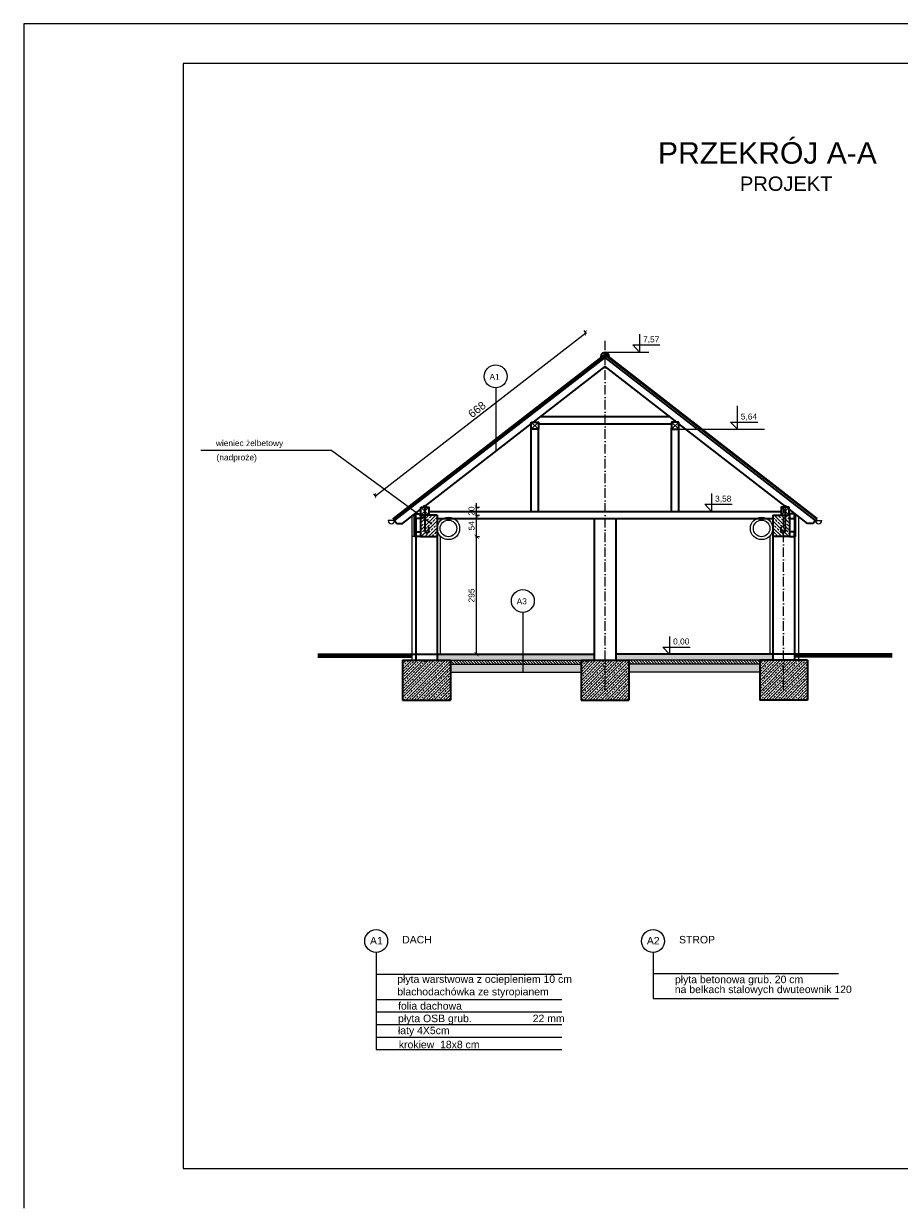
# Model space of a CAD drawing. Header units: millimetres. Extents: x 94902 to 117211, y 64708 to 93779.
# Tile 14 of 37: x 110199 to 112396, y 71671 to 74641. Entities that reach past the tile are written whole.
import ezdxf

# ---------------------------------------------------------------- set-up
doc = ezdxf.new("R2010")
doc.units = ezdxf.units.MM
doc.header["$MEASUREMENT"] = 0
doc.linetypes.add('ACAD_ISO10W100', pattern=[18.5, 12, -3, 0.5, -3])
doc.layers.get('0').update_dxf_attribs({"color": 2, "lineweight": 35})
doc.layers.get('Defpoints').update_dxf_attribs({"color": 2})
for name, color, linetype, lineweight in [('A-POJ', 7, 'Continuous', 5), ('Cienkie', 3, 'Continuous', 5), ('Grunt', 9, 'Continuous', 80), ('kreskowanie', 4, 'Continuous', 5), ('Osie', 6, 'ACAD_ISO10W100', 5), ('Wymiary', 7, 'Continuous', 5), ('ściany', 2, 'Continuous', 35), ('Średnia', 143, 'Continuous', 25)]:
    doc.layers.add(name, color=color, linetype=linetype, lineweight=lineweight)
doc.layers.add('Opisy', color=7, linetype='Continuous')
doc.styles.get("Standard").update_dxf_attribs({"font": 'arial.ttf'})
doc.dimstyles.new('ISO-25', dxfattribs={"dimtxt": 20, "dimasz": 20, "dimexe": 10, "dimexo": 5, "dimgap": 5, "dimtad": 1, "dimdsep": 46, "dimtxsty": 'Standard', "dimcen": 2.5, "dimadec": 0, "dimazin": 0, "dimtfac": 1, "dimtix": 1, "dimtmove": 0, "dimatfit": 3, "dimfxl": 1, "dimarcsym": 0})
pattern_1 = [(50, (0, 0), (7.17260183, -0.62752135), [0.75, -8.25]), (355, (0, 0), (-1.38751334, 7.52192134), [0.6, -6.6]), (100.4514, (0.598, -0.052), (5.7850938, 6.89439542), [0.6374019, -7.01142112]), (46.1842, (0, 2), (10.6724105, -1.65519014), [1.125, -12.375]), (96.6356, (0.889, 1.862), (9.34662706, 9.7411787), [0.9561029, -10.51713]), (351.1842, (0, 2), (9.34661945, 9.741186), [0.9, -9.9]), (21, (1, 1.5), (5.96907052, -4.0261889), [0.75, -8.25]), (326, (1, 1.5), (2.4331533, 7.25150045), [0.6, -6.6]), (71.4514, (1.4974, 1.1645), (8.4022263, 3.22530497), [0.6374019, -7.01142112]), (37.5, (0, 0), (0.121598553, 3.32893854), [0, -6.52, 0, -6.7, 0, -6.625]), (7.5, (0, 0), (2.63069537, 3.94411712), [0, -3.82, 0, -6.37, 0, -2.525]), (327.5, (-2.23, 0), (5.33822436, -0.22554872), [0, -2.5, 0, -7.8, 0, -10.35]), (317.5, (-3.23, 0), (5.8318617, 1.00104982), [0, -3.25, 0, -5.18, 0, -7.35])]

# ---------------------------------------------------------------- blocks, each defined once
blk = doc.blocks.new('_ArchTick')
at = {"color": 0, "linetype": 'ByBlock', "const_width": 0.15}
blk.add_lwpolyline([(-0.5, -0.5), (0.5, 0.5)], dxfattribs=at)
blk = doc.blocks.new('*D504')
at = {"layer": 'Defpoints', "color": 0, "ltscale": 2, "transparency": 16777216}
for p in [(111609.5, 73866.3), (111657.4, 73804.4), (111129.4, 73395.4)]:
    blk.add_point(p, dxfattribs=at)
at = {"layer": 'Wymiary', "color": 0, "lineweight": -2, "ltscale": 2, "transparency": 16777216}
blk.add_line((111081.5, 73457.3), (111609.5, 73866.3), dxfattribs=at)
at = {"layer": 'Wymiary', "color": 0, "lineweight": 5, "ltscale": 2, "transparency": 16777216}
for p, q in [((111611.3, 73863.9), (111605.2, 73871.8)), ((111083.3, 73455), (111077.2, 73462.9))]:
    blk.add_line(p, q, dxfattribs=at)
at = {"layer": 'Wymiary', "color": 0, "lineweight": -2, "ltscale": 2, "transparency": 16777216, "xscale": 10, "yscale": 10, "zscale": 10}
for p, rotation in [((111609.5, 73866.3), 37.75940987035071), ((111081.5, 73457.3), 217.7594098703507)]:
    blk.add_blockref('_ArchTick', p, dxfattribs=dict(at, rotation=rotation))
at = {"layer": 'Wymiary', "color": 0, "ltscale": 2, "transparency": 16777216, "insert": (111336.2, 73673.8), "char_height": 20, "attachment_point": 5, "rotation": 37.7594}
blk.add_mtext('668', dxfattribs=at)
blk = doc.blocks.new('*D501')
at = {"layer": 'Defpoints', "color": 0, "ltscale": 2, "transparency": 16777216}
for p in [(111236.4, 73355.3), (111335.2, 73355.3), (111236.4, 73060.3)]:
    blk.add_point(p, dxfattribs=at)
at = {"layer": 'Wymiary', "color": 0, "lineweight": 5, "ltscale": 2, "transparency": 16777216}
for p, q in [((111332.2, 73355.3), (111342.2, 73355.3)), ((111332.2, 73060.3), (111342.2, 73060.3))]:
    blk.add_line(p, q, dxfattribs=at)
at = {"layer": 'Wymiary', "color": 0, "lineweight": -2, "ltscale": 2, "transparency": 16777216}
blk.add_line((111335.2, 73060.3), (111335.2, 73355.3), dxfattribs=at)
at = {"layer": 'Wymiary', "color": 0, "lineweight": -2, "ltscale": 2, "transparency": 16777216, "xscale": 10, "yscale": 10, "zscale": 10}
for p, rotation in [((111335.2, 73355.3), 90), ((111335.2, 73060.3), 270)]:
    blk.add_blockref('_ArchTick', p, dxfattribs=dict(at, rotation=rotation))
at = {"layer": 'Wymiary', "color": 0, "ltscale": 2, "transparency": 16777216, "insert": (111322.6, 73207.8), "char_height": 15, "attachment_point": 5, "rotation": 90}
blk.add_mtext('295', dxfattribs=at)
blk = doc.blocks.new('*D502')
at = {"layer": 'Defpoints', "color": 0, "ltscale": 2, "transparency": 16777216}
for p in [(111236.4, 73409.3), (111335.2, 73409.3), (111236.4, 73355.3)]:
    blk.add_point(p, dxfattribs=at)
at = {"layer": 'Wymiary', "color": 0, "lineweight": 5, "ltscale": 2, "transparency": 16777216}
for p, q in [((111332.2, 73409.3), (111342.2, 73409.3)), ((111332.2, 73355.3), (111342.2, 73355.3))]:
    blk.add_line(p, q, dxfattribs=at)
at = {"layer": 'Wymiary', "color": 0, "lineweight": -2, "ltscale": 2, "transparency": 16777216}
blk.add_line((111335.2, 73355.3), (111335.2, 73409.3), dxfattribs=at)
at = {"layer": 'Wymiary', "color": 0, "lineweight": -2, "ltscale": 2, "transparency": 16777216, "xscale": 10, "yscale": 10, "zscale": 10}
for p, rotation in [((111335.2, 73409.3), 90), ((111335.2, 73355.3), 270)]:
    blk.add_blockref('_ArchTick', p, dxfattribs=dict(at, rotation=rotation))
at = {"layer": 'Wymiary', "color": 0, "ltscale": 2, "transparency": 16777216, "insert": (111322.6, 73382.3), "char_height": 15, "attachment_point": 5, "rotation": 90}
blk.add_mtext('54', dxfattribs=at)
blk = doc.blocks.new('*D503')
at = {"layer": 'Defpoints', "color": 0, "ltscale": 2, "transparency": 16777216}
for p in [(111215.4, 73429.3), (111335.2, 73429.3), (111236.4, 73409.3)]:
    blk.add_point(p, dxfattribs=at)
at = {"layer": 'Wymiary', "color": 0, "lineweight": 5, "ltscale": 2, "transparency": 16777216}
for p, q in [((111332.2, 73429.3), (111342.2, 73429.3)), ((111332.2, 73409.3), (111342.2, 73409.3))]:
    blk.add_line(p, q, dxfattribs=at)
at = {"layer": 'Wymiary', "color": 0, "lineweight": -2, "ltscale": 2, "transparency": 16777216}
for p, q in [((111335.2, 73429.3), (111335.2, 73439.3)), ((111335.2, 73409.3), (111335.2, 73429.3)), ((111335.2, 73409.3), (111335.2, 73399.3))]:
    blk.add_line(p, q, dxfattribs=at)
at = {"layer": 'Wymiary', "color": 0, "lineweight": -2, "ltscale": 2, "transparency": 16777216, "xscale": 10, "yscale": 10, "zscale": 10}
for p, rotation in [((111335.2, 73429.3), 270), ((111335.2, 73409.3), 90)]:
    blk.add_blockref('_ArchTick', p, dxfattribs=dict(at, rotation=rotation))
at = {"layer": 'Wymiary', "color": 0, "ltscale": 2, "transparency": 16777216, "insert": (111322.6, 73419.3), "char_height": 15, "attachment_point": 5, "rotation": 90}
blk.add_mtext('20', dxfattribs=at)

msp = doc.modelspace()

# ---------------------------------------------------------------- hatches: boundary and pattern name
at = {"layer": 'kreskowanie', "ltscale": 2}
h = msp.add_hatch(dxfattribs=at)
h.set_pattern_fill('ANSI33', color=256, scale=50, style=0)
h.set_pattern_definition([(45, (-194.387, 554.745), (-8.8388348, 8.8388348), []), (45, (-185.548, 554.745), (-8.8388348, 8.8388348), [6.25, -3.125])])
h.paths.add_polyline_path([(111236.432, 73409.327), (111194.432, 73409.327), (111194.432, 73400.327), (111194.432, 73355.327), (111236.432, 73355.327)])
h = msp.add_hatch(dxfattribs=at)
h.set_pattern_fill('ANSI33', color=256, scale=50, style=0)
h.set_pattern_definition([(135, (223509.25, 554.745), (8.8388348, 8.8388348), []), (135, (223500.411, 554.745), (8.8388348, 8.8388348), [6.25, -3.125])])
h.paths.add_polyline_path([(112078.432, 73409.327), (112120.432, 73409.327), (112120.432, 73400.327), (112120.432, 73355.327), (112078.432, 73355.327)])
h = msp.add_hatch(dxfattribs=at)
h.set_pattern_fill('ANSI33', color=256, scale=40, style=0)
h.paths.add_polyline_path([(111149.432, 73045.327), (111149.432, 72945.327), (111269.432, 72945.327), (111269.432, 73045.327)])
h = msp.add_hatch(dxfattribs=at)
h.set_pattern_fill('ANSI33', color=256, scale=50, style=0)
h.paths.add_polyline_path([(111451.239, 73045.328), (111451.239, 73060.327), (111236.432, 73060.327), (111236.432, 73045.328)])
h.paths.add_polyline_path([(111451.239, 73060.327), (111451.239, 73045.328), (111630.432, 73045.328), (111630.432, 73060.327)])
h.paths.add_polyline_path([(111684.432, 73060.327), (111684.432, 73045.328), (112078.432, 73045.328), (112078.432, 73060.327)])
h.paths.add_polyline_path([(113420.843, 73045.328), (113420.843, 73060.327), (112973.843, 73060.327), (112973.843, 73045.328)])
h.paths.add_polyline_path([(113636.691, 73045.328), (113636.691, 73060.327), (113420.843, 73060.327), (113420.843, 73045.328)])
h = msp.add_hatch(dxfattribs=at)
h.set_pattern_fill('ANSI31', color=256, scale=40, angle=90, style=0)
h.paths.add_polyline_path([(111451.239, 73035.328), (111451.239, 73045.328), (111269.432, 73045.328), (111269.432, 73035.328)])
h.paths.add_polyline_path([(111597.432, 73035.328), (111597.432, 73045.328), (111451.239, 73045.328), (111451.239, 73035.328)])
h.paths.add_polyline_path([(112045.432, 73035.328), (112045.432, 73045.328), (111717.432, 73045.328), (111717.432, 73035.328)])
h = msp.add_hatch(dxfattribs=at)
h.set_pattern_fill('AR-CONC', color=256, style=0)
h.set_pattern_definition(pattern_1)
h.paths.add_polyline_path([(111597.432, 73015.328), (111597.432, 73035.328), (111451.239, 73035.328), (111451.239, 73015.328)])
h.paths.add_polyline_path([(111451.239, 73015.328), (111451.239, 73035.328), (111269.432, 73035.328), (111269.432, 73015.328)])
h = msp.add_hatch(dxfattribs=at)
h.set_pattern_fill('ANSI33', color=256, scale=40, style=0)
h.set_pattern_definition([(45, (448, 0), (-7.0710678, 7.0710678), []), (45, (455.071, 0), (-7.0710678, 7.0710678), [5, -2.5])])
h.paths.add_polyline_path([(111717.432, 73045.327), (111597.432, 73045.327), (111597.432, 72945.327), (111717.432, 72945.327)])
h = msp.add_hatch(dxfattribs=at)
h.set_pattern_fill('AR-CONC', color=256, style=0)
h.set_pattern_definition(pattern_1)
h.paths.add_polyline_path([(112045.432, 73035.328), (111717.432, 73035.328), (111717.432, 73015.328), (112045.432, 73015.328)])
h = msp.add_hatch(dxfattribs=at)
h.set_pattern_fill('ANSI33', color=256, scale=40, style=0)
h.set_pattern_definition([(45, (896, 0.001), (-7.0710678, 7.0710678), []), (45, (903.071, 0.001), (-7.0710678, 7.0710678), [5, -2.5])])
h.paths.add_polyline_path([(112165.432, 73045.328), (112045.432, 73045.328), (112045.432, 72945.328), (112165.432, 72945.328)])

# ---------------------------------------------------------------- linework, layer by layer
at = {"layer": 'A-POJ', "ltscale": 10}
for p, q in [((110199.079, 74641.227), (110199.079, 71671.227)), ((110199.079, 74641.227), (110199.079, 71671.227)), ((114399.079, 74641.227), (110199.079, 74641.227)), ((114299.079, 74541.227), (110599.079, 74541.227)), ((110599.079, 74541.227), (110599.079, 71771.227)), ((110599.079, 71771.227), (114299.079, 71771.227))]:
    msp.add_line(p, q, dxfattribs=at)
at = {"layer": 'Cienkie', "ltscale": 18}
for p, q in [((111727.364, 73835.759), (111795.298, 73835.759)), ((111727.364, 73835.759), (111744.191, 73817.702)), ((111744.191, 73862.561), (111744.191, 73817.702)), ((111972.595, 73642.384), (112040.529, 73642.384)), ((111972.595, 73642.384), (111989.422, 73624.327)), ((111924.881, 73463.186), (111924.881, 73418.327)), ((111908.054, 73436.384), (111975.988, 73436.384)), ((111908.054, 73436.384), (111924.881, 73418.327)), ((111819.529, 73105.186), (111819.529, 73060.327)), ((111802.702, 73078.384), (111870.637, 73078.384)), ((111802.702, 73078.384), (111819.529, 73060.327))]:
    msp.add_line(p, q, dxfattribs=at)
at = {"layer": 'Cienkie', "ltscale": 2}
for p, q in [((111125.145, 73400.96), (111657.432, 73813.24)), ((111126.982, 73398.588), (111657.432, 73809.445)), ((111657.432, 73817.702), (111766.955, 73817.702)), ((112189.718, 73400.96), (111657.432, 73813.24)), ((112187.881, 73398.588), (111657.432, 73809.445)), ((111989.422, 73624.327), (111989.422, 73682.884)), ((111472.432, 73642.327), (111490.432, 73624.327)), ((111472.432, 73624.327), (111490.432, 73642.327)), ((111842.432, 73642.327), (111824.432, 73624.327)), ((111842.432, 73624.327), (111824.432, 73642.327)), ((111842.432, 73624.327), (112057.277, 73624.327)), ((110972.032, 73571.041), (110643.581, 73571.041)), ((110972.032, 73571.041), (111223.065, 73387.546)), ((111215.432, 73429.327), (111195.432, 73409.327)), ((111195.432, 73429.327), (111215.432, 73409.327)), ((112099.432, 73429.327), (112119.432, 73409.327)), ((112119.432, 73429.327), (112099.432, 73409.327)), ((111129.432, 73395.426), (111113.432, 73395.426)), ((111125.145, 73400.96), (111129.432, 73395.426)), ((111172.432, 73405.964), (111172.432, 73045.327)), ((112142.432, 73405.964), (112142.432, 73045.327)), ((112189.718, 73400.96), (112185.432, 73395.426)), ((112185.432, 73395.426), (112201.432, 73395.426)), ((111182.432, 73355.327), (111172.432, 73355.327)), ((111236.353, 73045.328), (111630.353, 73045.328)), ((111269.432, 73035.328), (111597.432, 73035.328)), ((112078.353, 73045.328), (111684.353, 73045.328)), ((112045.432, 73035.328), (111717.432, 73035.328)), ((111269.432, 73015.328), (111597.432, 73015.328)), ((112045.432, 73015.328), (111717.432, 73015.328))]:
    msp.add_line(p, q, dxfattribs=at)
for centre, radius, start, end in [((111657.432, 73805.999), 11.703, 350.843965, 189.156035), ((111657.432, 73805.999), 9.563, 358.860822, 181.139178), ((111121.432, 73395.426), 8, 180, 0), ((112193.432, 73395.426), 8, 180, 0)]:
    msp.add_arc(centre, radius, start, end, dxfattribs=at)
at = {"layer": 'Grunt', "ltscale": 2}
for p, q in [((110937.327, 73057.327), (111172.432, 73057.327)), ((112377.537, 73057.327), (112132.432, 73057.327))]:
    msp.add_line(p, q, dxfattribs=at)
at = {"layer": 'Opisy', "ltscale": 30}
for p, q in [((111383.133, 73728.141), (111383.133, 73569.161)), ((111451.239, 73165.384), (111451.239, 73015.328)), ((111083.382, 72312.494), (111083.382, 72069.157)), ((111777.903, 72312.494), (111777.903, 72196.893)), ((111083.382, 72257.997), (111548.999, 72257.997)), ((111777.903, 72259.84), (112243.519, 72259.84)), ((111083.382, 72195.05), (111548.999, 72195.05)), ((111777.903, 72196.893), (112243.519, 72196.893)), ((111777.903, 72196.893), (112243.519, 72196.893)), ((111083.382, 72163.577), (111548.999, 72163.577)), ((111083.382, 72132.104), (111548.999, 72132.104)), ((111083.382, 72100.63), (111548.999, 72100.63)), ((111083.382, 72069.157), (111548.999, 72069.157))]:
    msp.add_line(p, q, dxfattribs=at)
for centre in [(111383.133, 73756.84), (111451.239, 73194.082), (111083.382, 72341.192), (111777.903, 72341.192)]:
    msp.add_circle(centre, 28.698, dxfattribs=at)
at = {"layer": 'Osie', "ltscale": 2}
for p, q in [((111657.432, 72971.327), (111657.432, 73850.229)), ((112105.432, 72971.327), (112105.432, 73429.327))]:
    msp.add_line(p, q, dxfattribs=at)
at = {"layer": 'ściany', "ltscale": 2}
for p, q in [((111129.432, 73395.426), (111657.432, 73804.386)), ((111477.596, 73642.327), (111657.432, 73781.618)), ((112185.432, 73395.426), (111657.432, 73804.386)), ((111837.267, 73642.327), (111657.432, 73781.618)), ((111495.671, 73656.327), (111819.192, 73656.327)), ((111202.596, 73429.327), (111472.432, 73638.327)), ((111472.432, 73418.327), (111472.432, 73628.327)), ((111490.432, 73638.327), (111824.432, 73638.327)), ((111490.432, 73418.327), (111490.432, 73628.327)), ((111824.432, 73418.327), (111824.432, 73628.327)), ((112112.267, 73429.327), (111842.432, 73638.327)), ((111842.432, 73418.327), (111842.432, 73628.327)), ((111149.64, 73388.311), (111195.432, 73423.778)), ((111205.432, 73429.327), (111201.896, 73432.863)), ((111205.432, 73434.327), (111205.432, 73369.991)), ((111205.432, 73429.327), (111208.967, 73432.863)), ((112109.432, 73429.327), (112105.896, 73432.863)), ((112109.432, 73434.327), (112109.432, 73369.991)), ((112109.432, 73429.327), (112112.967, 73432.863)), ((112165.223, 73388.311), (112119.432, 73423.778)), ((111129.432, 73395.426), (111134.943, 73388.311)), ((111179.432, 73355.327), (111179.432, 73411.385)), ((111182.432, 73412.327), (111180.648, 73412.327)), ((111182.432, 73400.327), (111182.432, 73045.327)), ((111236.432, 73409.327), (111194.432, 73409.327)), ((111194.432, 73400.327), (111194.432, 73355.327)), ((111215.432, 73418.327), (112099.432, 73418.327)), ((111236.432, 73409.327), (111236.432, 73045.327)), ((111236.432, 73400.327), (112078.432, 73400.327)), ((111630.432, 73400.327), (111630.432, 73045.327)), ((111684.432, 73400.327), (111684.432, 73045.327)), ((112078.432, 73409.327), (112078.432, 73045.327)), ((112078.432, 73409.327), (112120.432, 73409.327)), ((112120.432, 73400.327), (112120.432, 73355.327)), ((112132.432, 73412.327), (112134.216, 73412.327)), ((112132.432, 73400.327), (112132.432, 73045.327)), ((112135.432, 73355.327), (112135.432, 73411.385)), ((112185.432, 73395.426), (112179.92, 73388.311)), ((111134.943, 73388.311), (111149.64, 73388.311)), ((111215.432, 73369.991), (111215.432, 73379.991)), ((112099.432, 73369.991), (112099.432, 73379.991)), ((112179.92, 73388.311), (112165.223, 73388.311)), ((111182.432, 73355.327), (111179.432, 73355.327)), ((111194.432, 73355.327), (111236.432, 73355.327)), ((112120.432, 73355.327), (112078.432, 73355.327)), ((112132.432, 73355.327), (112135.432, 73355.327)), ((111149.432, 73045.327), (111269.432, 73045.327)), ((111149.432, 73045.327), (111149.432, 72945.327)), ((111172.432, 73060.327), (111630.432, 73060.327)), ((111269.432, 73045.327), (111269.432, 72945.327)), ((111597.432, 73045.327), (111717.432, 73045.327)), ((111597.432, 73045.327), (111597.432, 72945.327)), ((112132.432, 73060.327), (111684.432, 73060.327)), ((111717.432, 73045.327), (111717.432, 72945.327)), ((112165.432, 73045.327), (112045.432, 73045.327)), ((112045.432, 73045.327), (112045.432, 72945.327)), ((112165.432, 73045.327), (112165.432, 72945.327)), ((111149.432, 72945.327), (111269.432, 72945.327)), ((111597.432, 72945.327), (111717.432, 72945.327)), ((112165.432, 72945.327), (112045.432, 72945.327))]:
    msp.add_line(p, q, dxfattribs=at)
for points in [[(111472.432, 73642.327), (111490.432, 73642.327), (111490.432, 73624.327), (111472.432, 73624.327)], [(111842.432, 73642.327), (111824.432, 73642.327), (111824.432, 73624.327), (111842.432, 73624.327)], [(111195.432, 73429.327), (111215.432, 73429.327), (111215.432, 73409.327), (111195.432, 73409.327)], [(112119.432, 73429.327), (112099.432, 73429.327), (112099.432, 73409.327), (112119.432, 73409.327)], [(111182.432, 73412.327), (111194.432, 73412.327), (111194.432, 73400.327), (111182.432, 73400.327)], [(112132.432, 73412.327), (112120.432, 73412.327), (112120.432, 73400.327), (112132.432, 73400.327)], [(111182.432, 73367.327), (111194.432, 73367.327), (111194.432, 73355.327), (111182.432, 73355.327)], [(112132.432, 73367.327), (112120.432, 73367.327), (112120.432, 73355.327), (112132.432, 73355.327)]]:
    msp.add_lwpolyline(points, close=True, dxfattribs=at)
for centre in [(111210.432, 73369.991), (112104.432, 73369.991)]:
    msp.add_arc(centre, 5, 180, 0, dxfattribs=at)
at = {"layer": 'Średnia', "ltscale": 2}
for p, q in [((111243.79, 73356.825), (111243.79, 73060.327)), ((112071.074, 73356.825), (112071.074, 73060.327))]:
    msp.add_line(p, q, dxfattribs=at)
for centre, radius in [((111264.579, 73375.8), 28.148), ((111264.579, 73375.8), 20.79), ((112050.284, 73375.8), 28.148), ((112050.284, 73375.8), 20.79)]:
    msp.add_circle(centre, radius, dxfattribs=at)

# ---------------------------------------------------------------- texts
at = {"layer": 'Opisy'}
for s, height, p in [('PRZEKRÓJ A-A', 54, (111790.324, 74290.179)), ('PROJEKT', 36, (111995.865, 74222.133)), ('wieniec żelbetowy', 15, (110681.199, 73582.183)), ('(nadproże)', 15, (110682.763, 73546.415))]:
    msp.add_text(s, height=height, dxfattribs=at).set_placement(p)
at = {"layer": 'Opisy', "lineweight": 5, "ltscale": 30}
for s, p in [('7,57', (111752.883, 73842.227)), ('5,64', (111998.114, 73648.852)), ('3,58', (111933.573, 73442.852)), ('0,00', (111828.221, 73084.852))]:
    msp.add_text(s, height=15, dxfattribs=at).set_placement(p)
at = {"layer": 'Opisy', "ltscale": 30}
for s, height, p in [('A1', 15, (111367.603, 73748.341)), ('A3', 15, (111435.71, 73185.584)), ('A1', 18.75, (111067.853, 72332.694)), ('DACH', 18.75, (111148.611, 72335.437)), ('A2', 18.75, (111762.373, 72332.694)), ('STROP', 18.75, (111843.131, 72335.437)), ('płyta warstwowa z ociepleniem 10 cm', 18.75, (111136.275, 72236.496)), ('na belkach stalowych dwuteownik 120', 18.75, (111832.436, 72210.756)), ('płyta betonowa grub. 20 cm', 18.75, (111832.812, 72235.677)), ('blachodachówka ze styropianem', 18.75, (111136.275, 72205.023)), ('folia dachowa', 18.75, (111138.292, 72169.402)), ('płyta OSB grub.                     22 mm', 18.75, (111138.292, 72137.928)), ('łaty 4X5cm', 18.75, (111137.916, 72107.787)), ('krokiew  18x8 cm', 18.75, (111140.24, 72072.421))]:
    msp.add_text(s, height=height, dxfattribs=at).set_placement(p)

# ---------------------------------------------------------------- dimensions: what is measured, and where the dimension line sits
at = {"layer": 'Wymiary', "ltscale": 2}
dim = msp.add_aligned_dim(p1=(111129.432, 73395.426), p2=(111657.432, 73804.386), distance=78.299, text='668', dimstyle='ISO-25', override={"dimasz": 10, "dimexe": 7, "dimrnd": 0.0005, "dimdsep": 0, "dimblk": 'ArchTick', "dimadec": 2, "dimldrblk": 'ArchTick', "dimfxl": 3, "dimfxlon": 1, "dimlwe": 5}, dxfattribs=at)
dim.commit()
dim.dimension.update_dxf_attribs({"geometry": '*D504', "text_midpoint": (111336.171, 73673.834)})
for base, p1, p2, override, picture, middle in [((111335.231, 73429.327), (111236.432, 73409.327), (111215.432, 73429.327), {"dimtxt": 15, "dimasz": 10, "dimexe": 7, "dimrnd": 0.0005, "dimdsep": 0, "dimblk": 'ArchTick', "dimadec": 2, "dimtmove": 1, "dimldrblk": 'ArchTick', "dimfxl": 3, "dimfxlon": 1, "dimlwe": 5}, '*D503', (111322.572, 73419.327)), ((111335.231, 73409.327), (111236.432, 73355.327), (111236.432, 73409.327), {"dimtxt": 15, "dimasz": 10, "dimexe": 7, "dimrnd": 0.0005, "dimdsep": 0, "dimblk": 'ArchTick', "dimadec": 2, "dimtmove": 1, "dimldrblk": 'ArchTick', "dimfxl": 3, "dimfxlon": 1, "dimlwe": 5}, '*D502', (111322.603, 73382.327)), ((111335.231, 73355.327), (111236.432, 73060.327), (111236.432, 73355.327), {"dimtxt": 15, "dimasz": 10, "dimexe": 7, "dimrnd": 0.0005, "dimdsep": 0, "dimblk": 'ArchTick', "dimadec": 2, "dimldrblk": 'ArchTick', "dimfxl": 3, "dimfxlon": 1, "dimlwe": 5}, '*D501', (111322.572, 73207.827))]:
    dim = msp.add_linear_dim(base=base, p1=p1, p2=p2, angle=90, dimstyle='ISO-25', override=override, dxfattribs=at)
    dim.commit()
    dim.dimension.update_dxf_attribs({"geometry": picture, "text_midpoint": middle})

doc.saveas('drawing.dxf')
